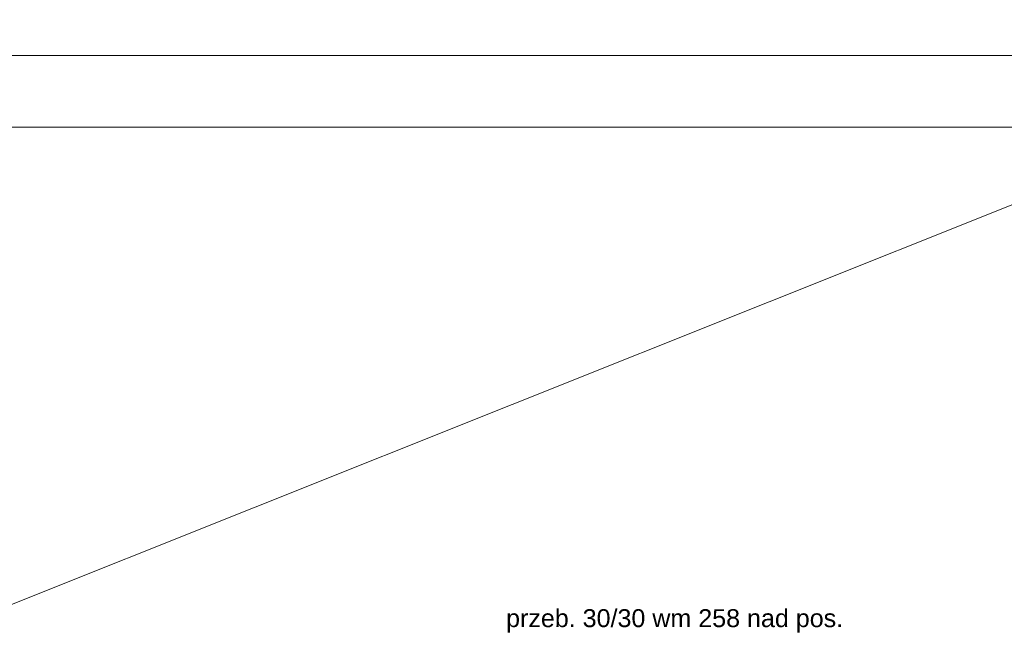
# Model space of a CAD drawing. Extents: x 4615668 to 9294084, y 16339 to 10688993.
# Tile 57 of 256: x 4721036 to 4721860, y 5341110 to 5341627. Entities that reach past the tile are written whole.
import ezdxf

# ---------------------------------------------------------------- set-up
doc = ezdxf.new("R2010")
doc.units = 0
doc.header["$MEASUREMENT"] = 0
for name, color, linetype, lineweight in [('hatch', 253, 'Continuous', 0), ('K-OPISY', 252, 'Continuous', 15), ('Wymiar', 7, 'Continuous', 9)]:
    doc.layers.add(name, color=color, linetype=linetype, lineweight=lineweight)
doc.styles.add('ARIAL_CE', font='arial.ttf', dxfattribs={"height": 15})

msp = doc.modelspace()

# ---------------------------------------------------------------- linework, layer by layer
at = {"layer": 'hatch', "color": 252}
for points in [[(4719004.06, 5341597.39), (4723204.06, 5341597.39), (4723204.06, 5344545.39), (4719004.06, 5344545.39)], [(4719004.06, 5341597.39), (4723204.06, 5341597.39), (4723204.06, 5344545.39), (4719004.06, 5344545.39)], [(4719004.06, 5338649.39), (4723204.06, 5338649.39), (4723204.06, 5341597.39), (4719004.06, 5341597.39)], [(4719004.06, 5338649.39), (4723204.06, 5338649.39), (4723204.06, 5341597.39), (4719004.06, 5341597.39)], [(4719324.06, 5341537.39), (4723144.06, 5341537.39), (4723144.06, 5338709.39), (4719324.06, 5338709.39)]]:
    msp.add_lwpolyline(points, close=True, dxfattribs=at)
at = {"layer": 'Wymiar', "color": 1, "lineweight": 0, "ltscale": 40}
msp.add_line((4714804.06, 5338649.39), (4729596.39, 5344563.1), dxfattribs=at)

# ---------------------------------------------------------------- texts
at = {"layer": 'K-OPISY', "insert": (4721442.93, 5341114.6), "char_height": 15, "attachment_point": 7, "style": 'ARIAL_CE'}
msp.add_mtext('{\\C0;przeb. 30/30 wm 258 nad pos.}', dxfattribs=at)

doc.saveas('drawing.dxf')
